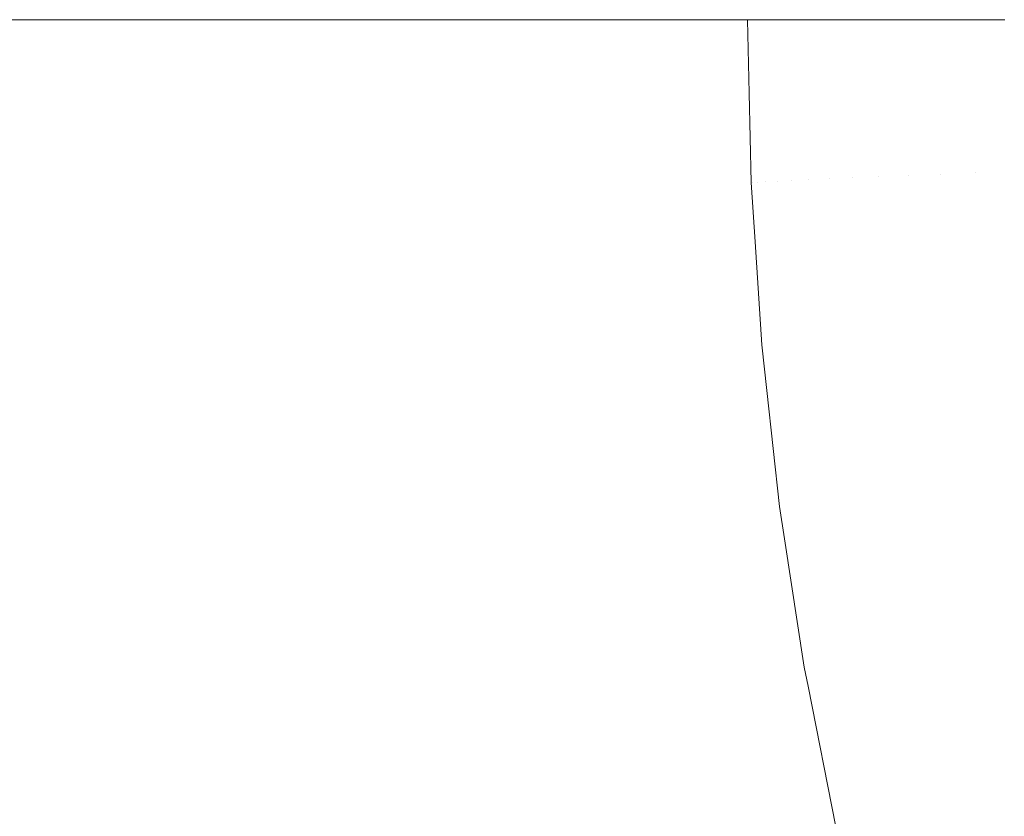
# Model space of a CAD drawing. Header units: centimetres. Extents: x -26 to 27.3, y -25.3 to -23.5.
# Tile 70 of 221: x -8.1565 to -8.1037, y -24.8026 to -24.7599. Entities that reach past the tile are written whole.
import ezdxf

# ---------------------------------------------------------------- set-up
doc = ezdxf.new("R2010")
doc.units = ezdxf.units.CM
doc.header["$LTSCALE"] = 2.54
doc.layers.add('Lucido design-1', color=7, linetype='Continuous')

# ---------------------------------------------------------------- blocks, each defined once
blk = doc.blocks.new('Gruppo-4-1')
at = {"color": 7, "linetype": 'Continuous', "lineweight": 9}
blk.add_3dface([(-25.917482, -23.559888, 1050.422055), (-25.917482, -25.159888, 1050.422055), (27.182518, -25.159888, 1050.422055), (27.182518, -23.559888, 1050.422055)], dxfattribs=at)
for points, invisible_edges in [([(-8.159071, -24.759888, 1049.640897), (-8.156086, -24.759888, 1049.643121), (-8.155859, -24.770296, 1049.643121), (-8.159136, -24.770439, 1049.640676)], 14), ([(-8.155859, -24.770296, 1049.643121), (-8.156086, -24.759888, 1049.643121), (-8.155775, -24.759888, 1049.643374)], 9), ([(-8.155775, -24.759888, 1049.643374), (-8.152912, -24.759888, 1049.645696), (-8.152688, -24.770157, 1049.645696), (-8.155859, -24.770296, 1049.643121)], 14), ([(-8.152688, -24.770157, 1049.645696), (-8.152912, -24.759888, 1049.645696), (-8.152626, -24.759888, 1049.645948)], 9), ([(-8.152626, -24.759888, 1049.645948), (-8.149849, -24.759888, 1049.648395), (-8.149628, -24.770024, 1049.648395), (-8.152688, -24.770157, 1049.645696)], 14), ([(-8.149628, -24.770024, 1049.648395), (-8.149849, -24.759888, 1049.648395), (-8.149581, -24.759888, 1049.648651)], 9), ([(-8.149581, -24.759888, 1049.648651), (-8.146901, -24.759888, 1049.651215), (-8.146683, -24.769895, 1049.651215), (-8.149628, -24.770024, 1049.648395)], 14), ([(-8.146683, -24.769895, 1049.651215), (-8.146901, -24.759888, 1049.651215), (-8.146647, -24.759888, 1049.651479)], 9), ([(-8.146647, -24.759888, 1049.651479), (-8.144073, -24.759888, 1049.65415), (-8.143858, -24.769772, 1049.65415), (-8.146683, -24.769895, 1049.651215)], 14), ([(-8.143858, -24.769772, 1049.65415), (-8.144073, -24.759888, 1049.65415), (-8.143827, -24.759888, 1049.654427)], 9), ([(-8.143827, -24.759888, 1049.654427), (-8.14137, -24.759888, 1049.657194), (-8.141157, -24.769654, 1049.657194), (-8.143858, -24.769772, 1049.65415)], 14), ([(-8.141157, -24.769654, 1049.657194), (-8.14137, -24.759888, 1049.657194), (-8.141128, -24.759888, 1049.65749)], 9), ([(-8.141128, -24.759888, 1049.65749), (-8.138795, -24.759888, 1049.660343), (-8.138584, -24.769542, 1049.660343), (-8.141157, -24.769654, 1049.657194)], 14), ([(-8.138584, -24.769542, 1049.660343), (-8.138795, -24.759888, 1049.660343), (-8.138554, -24.759888, 1049.660664)], 9), ([(-8.138554, -24.759888, 1049.660664), (-8.136318, -24.759888, 1049.66364), (-8.13611, -24.769433, 1049.66364), (-8.138584, -24.769542, 1049.660343)], 14), ([(-8.13611, -24.769433, 1049.66364), (-8.136318, -24.759888, 1049.66364), (-8.136109, -24.759888, 1049.663943)], 9), ([(-8.136109, -24.759888, 1049.663943), (-8.134014, -24.759888, 1049.666981), (-8.133808, -24.769333, 1049.666981), (-8.13611, -24.769433, 1049.66364)], 14), ([(-8.133808, -24.769333, 1049.666981), (-8.134014, -24.759888, 1049.666981), (-8.133799, -24.759888, 1049.667323)], 9), ([(-8.133799, -24.759888, 1049.667323), (-8.13185, -24.759888, 1049.670411), (-8.131646, -24.769239, 1049.670411), (-8.133808, -24.769333, 1049.666981)], 14), ([(-8.131646, -24.769239, 1049.670411), (-8.13185, -24.759888, 1049.670411), (-8.131627, -24.759888, 1049.670798)], 9), ([(-8.131627, -24.759888, 1049.670798), (-8.129829, -24.759888, 1049.673921), (-8.129627, -24.76915, 1049.673921), (-8.131646, -24.769239, 1049.670411)], 14), ([(-8.129627, -24.76915, 1049.673921), (-8.129829, -24.759888, 1049.673921), (-8.129598, -24.759888, 1049.674363)], 9), ([(-8.129598, -24.759888, 1049.674363), (-8.127953, -24.759888, 1049.677507), (-8.127753, -24.769069, 1049.677507), (-8.129627, -24.76915, 1049.673921)], 14), ([(-8.127753, -24.769069, 1049.677507), (-8.127953, -24.759888, 1049.677507), (-8.127715, -24.759888, 1049.67801)], 9), ([(-8.127715, -24.759888, 1049.67801), (-8.126226, -24.759888, 1049.681161), (-8.126027, -24.768993, 1049.681161), (-8.127753, -24.769069, 1049.677507)], 14), ([(-8.126027, -24.768993, 1049.681161), (-8.126226, -24.759888, 1049.681161), (-8.125982, -24.759888, 1049.681736)], 9), ([(-8.125982, -24.759888, 1049.681736), (-8.124649, -24.759888, 1049.684879), (-8.124452, -24.768925, 1049.684879), (-8.126027, -24.768993, 1049.681161)], 14), ([(-8.124452, -24.768925, 1049.684879), (-8.124649, -24.759888, 1049.684879), (-8.124403, -24.759888, 1049.685532)], 9), ([(-8.124403, -24.759888, 1049.685532), (-8.123226, -24.759888, 1049.688652), (-8.12303, -24.768862, 1049.688652), (-8.124452, -24.768925, 1049.684879)], 14), ([(-8.12303, -24.768862, 1049.688652), (-8.123226, -24.759888, 1049.688652), (-8.12298, -24.759888, 1049.689394)], 9), ([(-8.12298, -24.759888, 1049.689394), (-8.121957, -24.759888, 1049.692475), (-8.121762, -24.768807, 1049.692475), (-8.12303, -24.768862, 1049.688652)], 14), ([(-8.121762, -24.768807, 1049.692475), (-8.121957, -24.759888, 1049.692475), (-8.121716, -24.759888, 1049.693315)], 9), ([(-8.121716, -24.759888, 1049.693315), (-8.120844, -24.759888, 1049.696342), (-8.120651, -24.768759, 1049.696342), (-8.121762, -24.768807, 1049.692475)], 14), ([(-8.120651, -24.768759, 1049.696342), (-8.120844, -24.759888, 1049.696342), (-8.120613, -24.759888, 1049.697287)], 9), ([(-8.120613, -24.759888, 1049.697287), (-8.119889, -24.759888, 1049.700245), (-8.119697, -24.768717, 1049.700245), (-8.120651, -24.768759, 1049.696342)], 14), ([(-8.119697, -24.768717, 1049.700245), (-8.119889, -24.759888, 1049.700245), (-8.119675, -24.759888, 1049.701305)], 9), ([(-8.119675, -24.759888, 1049.701305), (-8.119093, -24.759888, 1049.704179), (-8.118901, -24.768682, 1049.704179), (-8.119697, -24.768717, 1049.700245)], 14), ([(-8.118901, -24.768682, 1049.704179), (-8.119093, -24.759888, 1049.704179), (-8.118902, -24.759888, 1049.705362)], 9), ([(-8.118902, -24.759888, 1049.705362), (-8.118456, -24.759888, 1049.708136), (-8.118264, -24.768654, 1049.708136), (-8.118901, -24.768682, 1049.704179)], 14), ([(-8.118264, -24.768654, 1049.708136), (-8.118456, -24.759888, 1049.708136), (-8.118297, -24.759888, 1049.709451)], 9), ([(-8.118297, -24.759888, 1049.709451), (-8.117978, -24.759888, 1049.71211), (-8.117787, -24.768633, 1049.71211), (-8.118264, -24.768654, 1049.708136)], 14), ([(-8.117787, -24.768633, 1049.71211), (-8.117978, -24.759888, 1049.71211), (-8.117862, -24.759888, 1049.713564)], 9), ([(-8.117862, -24.759888, 1049.713564), (-8.11766, -24.759888, 1049.716095), (-8.117469, -24.76862, 1049.716095), (-8.117787, -24.768633, 1049.71211)], 14), ([(-8.117469, -24.76862, 1049.716095), (-8.11766, -24.759888, 1049.716095), (-8.117596, -24.759888, 1049.717696)], 9), ([(-8.117596, -24.759888, 1049.717696), (-8.117502, -24.759888, 1049.720083), (-8.117311, -24.768613, 1049.720083), (-8.117469, -24.76862, 1049.716095)], 14), ([(-8.117502, -24.759888, 1049.720083), (-8.117482, -24.759888, 1049.722055), (-8.117396, -24.763831, 1049.722055)], 8), ([(-8.117396, -24.763831, 1049.722055), (-8.117292, -24.768612, 1049.722055), (-8.117311, -24.768613, 1049.720083), (-8.117502, -24.759888, 1049.720083)], 14), ([(-8.117482, -24.759888, 1049.722055), (-8.117482, -24.759888, 1049.922055), (-8.117396, -24.763831, 1049.922055), (-8.117396, -24.763831, 1049.722055)], 4), ([(-8.117396, -24.763831, 1049.922055), (-8.117482, -24.759888, 1049.922055), (-8.117481, -24.759888, 1049.9226)], 8), ([(-8.117481, -24.759888, 1049.9226), (-8.11729, -24.768612, 1049.9226), (-8.117292, -24.768612, 1049.922055), (-8.117396, -24.763831, 1049.922055)], 11), ([(-8.117192, -24.768608, 1049.92653), (-8.11729, -24.768612, 1049.9226), (-8.117481, -24.759888, 1049.9226), (-8.117417, -24.759888, 1049.92513)], 11), ([(-8.117417, -24.759888, 1049.92513), (-8.117382, -24.759888, 1049.92653), (-8.117192, -24.768608, 1049.92653)], 10), ([(-8.116926, -24.768596, 1049.930605), (-8.117192, -24.768608, 1049.92653), (-8.117382, -24.759888, 1049.92653), (-8.117203, -24.759888, 1049.929275)], 11), ([(-8.117203, -24.759888, 1049.929275), (-8.117116, -24.759888, 1049.930605), (-8.116926, -24.768596, 1049.930605)], 10), ([(-8.116494, -24.768577, 1049.934669), (-8.116926, -24.768596, 1049.930605), (-8.117116, -24.759888, 1049.930605), (-8.116817, -24.759888, 1049.93341)], 11), ([(-8.116817, -24.759888, 1049.93341), (-8.116683, -24.759888, 1049.934669), (-8.116494, -24.768577, 1049.934669)], 10), ([(-8.115895, -24.768551, 1049.938716), (-8.116494, -24.768577, 1049.934669), (-8.116683, -24.759888, 1049.934669), (-8.11626, -24.759888, 1049.93753)], 11), ([(-8.11626, -24.759888, 1049.93753), (-8.116084, -24.759888, 1049.938716), (-8.115895, -24.768551, 1049.938716)], 10), ([(-8.115131, -24.768518, 1049.942739), (-8.115895, -24.768551, 1049.938716), (-8.116084, -24.759888, 1049.938716), (-8.115531, -24.759888, 1049.941627)], 11), ([(-8.115531, -24.759888, 1049.941627), (-8.11532, -24.759888, 1049.942739), (-8.115131, -24.768518, 1049.942739)], 10), ([(-8.114203, -24.768477, 1049.94673), (-8.115131, -24.768518, 1049.942739), (-8.11532, -24.759888, 1049.942739), (-8.114631, -24.759888, 1049.945694)], 11), ([(-8.114631, -24.759888, 1049.945694), (-8.11439, -24.759888, 1049.94673), (-8.114203, -24.768477, 1049.94673)], 10), ([(-8.11311, -24.768429, 1049.950684), (-8.114203, -24.768477, 1049.94673), (-8.11439, -24.759888, 1049.94673), (-8.113562, -24.759888, 1049.949723)], 11), ([(-8.113562, -24.759888, 1049.949723), (-8.113297, -24.759888, 1049.950684), (-8.11311, -24.768429, 1049.950684)], 10), ([(-8.111856, -24.768375, 1049.954592), (-8.11311, -24.768429, 1049.950684), (-8.113297, -24.759888, 1049.950684), (-8.112325, -24.759888, 1049.953707)], 11), ([(-8.112325, -24.759888, 1049.953707), (-8.112041, -24.759888, 1049.954592), (-8.111856, -24.768375, 1049.954592)], 10), ([(-8.11044, -24.768313, 1049.95845), (-8.111856, -24.768375, 1049.954592), (-8.112041, -24.759888, 1049.954592), (-8.110921, -24.759888, 1049.957641)], 11), ([(-8.110921, -24.759888, 1049.957641), (-8.110624, -24.759888, 1049.95845), (-8.11044, -24.768313, 1049.95845)], 10), ([(-8.108867, -24.768244, 1049.962249), (-8.11044, -24.768313, 1049.95845), (-8.110624, -24.759888, 1049.95845), (-8.109353, -24.759888, 1049.961515)], 11), ([(-8.109353, -24.759888, 1049.961515), (-8.109049, -24.759888, 1049.962249), (-8.108867, -24.768244, 1049.962249)], 10), ([(-8.107137, -24.768168, 1049.965983), (-8.108867, -24.768244, 1049.962249), (-8.109049, -24.759888, 1049.962249), (-8.107623, -24.759888, 1049.965325)], 11), ([(-8.107623, -24.759888, 1049.965325), (-8.107317, -24.759888, 1049.965983), (-8.107137, -24.768168, 1049.965983)], 10), ([(-8.105253, -24.768086, 1049.969646), (-8.107137, -24.768168, 1049.965983), (-8.107317, -24.759888, 1049.965983), (-8.105732, -24.759888, 1049.969062)], 11), ([(-8.105732, -24.759888, 1049.969062), (-8.105432, -24.759888, 1049.969646), (-8.105253, -24.768086, 1049.969646)], 10), ([(-8.103218, -24.767997, 1049.973231), (-8.105253, -24.768086, 1049.969646), (-8.105432, -24.759888, 1049.969646), (-8.103686, -24.759888, 1049.97272)], 11), ([(-8.117292, -24.768612, 1049.722055), (-8.117396, -24.763831, 1049.722055), (-8.117396, -24.763831, 1049.922055), (-8.117292, -24.768612, 1049.922055)], 10), ([(-8.106595, -24.776433, 1049.965983), (-8.107137, -24.768168, 1049.965983), (-8.105253, -24.768086, 1049.969646), (-8.104716, -24.776269, 1049.969646)], 15), ([(-8.104716, -24.776269, 1049.969646), (-8.105253, -24.768086, 1049.969646), (-8.103218, -24.767997, 1049.973231), (-8.102687, -24.776091, 1049.973231)], 15), ([(-8.117691, -24.777404, 1049.708136), (-8.118264, -24.768654, 1049.708136), (-8.117787, -24.768633, 1049.71211), (-8.117215, -24.777362, 1049.71211)], 15), ([(-8.117215, -24.777362, 1049.71211), (-8.117787, -24.768633, 1049.71211), (-8.117469, -24.76862, 1049.716095), (-8.116898, -24.777335, 1049.716095)], 15), ([(-8.116898, -24.777335, 1049.716095), (-8.117469, -24.76862, 1049.716095), (-8.117311, -24.768613, 1049.720083), (-8.11674, -24.777321, 1049.720083)], 15), ([(-8.117311, -24.768613, 1049.720083), (-8.117292, -24.768612, 1049.722055), (-8.117082, -24.771806, 1049.722055)], 9), ([(-8.117082, -24.771806, 1049.722055), (-8.116721, -24.777319, 1049.722055), (-8.11674, -24.777321, 1049.720083), (-8.117311, -24.768613, 1049.720083)], 14), ([(-8.117292, -24.768612, 1049.922055), (-8.117082, -24.771806, 1049.922055), (-8.117082, -24.771806, 1049.722055), (-8.117292, -24.768612, 1049.722055)], 10), ([(-8.117082, -24.771806, 1049.922055), (-8.117292, -24.768612, 1049.922055), (-8.11729, -24.768612, 1049.9226)], 10), ([(-8.11672, -24.777319, 1049.9226), (-8.11729, -24.768612, 1049.9226), (-8.117192, -24.768608, 1049.92653), (-8.116621, -24.77731, 1049.92653)], 15), ([(-8.11729, -24.768612, 1049.9226), (-8.11672, -24.777319, 1049.9226), (-8.116721, -24.777319, 1049.922055), (-8.117082, -24.771806, 1049.922055)], 11), ([(-8.116621, -24.77731, 1049.92653), (-8.117192, -24.768608, 1049.92653), (-8.116926, -24.768596, 1049.930605), (-8.116356, -24.777287, 1049.930605)], 15), ([(-8.116356, -24.777287, 1049.930605), (-8.116926, -24.768596, 1049.930605), (-8.116494, -24.768577, 1049.934669), (-8.115925, -24.77725, 1049.934669)], 15), ([(-8.115925, -24.77725, 1049.934669), (-8.116494, -24.768577, 1049.934669), (-8.115895, -24.768551, 1049.938716), (-8.115329, -24.777197, 1049.938716)], 15), ([(-8.115329, -24.777197, 1049.938716), (-8.115895, -24.768551, 1049.938716), (-8.115131, -24.768518, 1049.942739), (-8.114567, -24.777131, 1049.942739)], 15), ([(-8.114567, -24.777131, 1049.942739), (-8.115131, -24.768518, 1049.942739), (-8.114203, -24.768477, 1049.94673), (-8.113641, -24.77705, 1049.94673)], 15), ([(-8.113641, -24.77705, 1049.94673), (-8.114203, -24.768477, 1049.94673), (-8.11311, -24.768429, 1049.950684), (-8.112551, -24.776954, 1049.950684)], 15), ([(-8.112551, -24.776954, 1049.950684), (-8.11311, -24.768429, 1049.950684), (-8.111856, -24.768375, 1049.954592), (-8.1113, -24.776845, 1049.954592)], 15), ([(-8.1113, -24.776845, 1049.954592), (-8.111856, -24.768375, 1049.954592), (-8.11044, -24.768313, 1049.95845), (-8.109889, -24.776721, 1049.95845)], 15), ([(-8.109889, -24.776721, 1049.95845), (-8.11044, -24.768313, 1049.95845), (-8.108867, -24.768244, 1049.962249), (-8.10832, -24.776584, 1049.962249)], 15), ([(-8.10832, -24.776584, 1049.962249), (-8.108867, -24.768244, 1049.962249), (-8.107137, -24.768168, 1049.965983), (-8.106595, -24.776433, 1049.965983)], 15), ([(-8.131034, -24.778571, 1049.670411), (-8.131646, -24.769239, 1049.670411), (-8.129627, -24.76915, 1049.673921), (-8.129021, -24.778395, 1049.673921)], 15), ([(-8.129021, -24.778395, 1049.673921), (-8.129627, -24.76915, 1049.673921), (-8.127753, -24.769069, 1049.677507), (-8.127152, -24.778232, 1049.677507)], 15), ([(-8.127152, -24.778232, 1049.677507), (-8.127753, -24.769069, 1049.677507), (-8.126027, -24.768993, 1049.681161), (-8.125432, -24.778081, 1049.681161)], 15), ([(-8.125432, -24.778081, 1049.681161), (-8.126027, -24.768993, 1049.681161), (-8.124452, -24.768925, 1049.684879), (-8.123861, -24.777944, 1049.684879)], 15), ([(-8.123861, -24.777944, 1049.684879), (-8.124452, -24.768925, 1049.684879), (-8.12303, -24.768862, 1049.688652), (-8.122443, -24.77782, 1049.688652)], 15), ([(-8.122443, -24.77782, 1049.688652), (-8.12303, -24.768862, 1049.688652), (-8.121762, -24.768807, 1049.692475), (-8.121179, -24.777709, 1049.692475)], 15), ([(-8.121179, -24.777709, 1049.692475), (-8.121762, -24.768807, 1049.692475), (-8.120651, -24.768759, 1049.696342), (-8.120071, -24.777612, 1049.696342)], 15), ([(-8.120071, -24.777612, 1049.696342), (-8.120651, -24.768759, 1049.696342), (-8.119697, -24.768717, 1049.700245), (-8.119119, -24.777529, 1049.700245)], 15), ([(-8.119119, -24.777529, 1049.700245), (-8.119697, -24.768717, 1049.700245), (-8.118901, -24.768682, 1049.704179), (-8.118326, -24.77746, 1049.704179)], 15), ([(-8.118326, -24.77746, 1049.704179), (-8.118901, -24.768682, 1049.704179), (-8.118264, -24.768654, 1049.708136), (-8.117691, -24.777404, 1049.708136)], 15), ([(-8.143211, -24.779637, 1049.65415), (-8.143858, -24.769772, 1049.65415), (-8.141157, -24.769654, 1049.657194), (-8.140518, -24.779401, 1049.657194)], 15), ([(-8.140518, -24.779401, 1049.657194), (-8.141157, -24.769654, 1049.657194), (-8.138584, -24.769542, 1049.660343), (-8.137953, -24.779177, 1049.660343)], 15), ([(-8.137953, -24.779177, 1049.660343), (-8.138584, -24.769542, 1049.660343), (-8.13611, -24.769433, 1049.66364), (-8.135485, -24.778961, 1049.66364)], 15), ([(-8.135485, -24.778961, 1049.66364), (-8.13611, -24.769433, 1049.66364), (-8.133808, -24.769333, 1049.666981), (-8.13319, -24.77876, 1049.666981)], 15), ([(-8.13319, -24.77876, 1049.666981), (-8.133808, -24.769333, 1049.666981), (-8.131646, -24.769239, 1049.670411), (-8.131034, -24.778571, 1049.670411)], 15), ([(-8.155179, -24.780684, 1049.643121), (-8.155859, -24.770296, 1049.643121), (-8.152688, -24.770157, 1049.645696), (-8.152017, -24.780407, 1049.645696)], 15), ([(-8.152017, -24.780407, 1049.645696), (-8.152688, -24.770157, 1049.645696), (-8.149628, -24.770024, 1049.648395), (-8.148965, -24.78014, 1049.648395)], 15), ([(-8.148965, -24.78014, 1049.648395), (-8.149628, -24.770024, 1049.648395), (-8.146683, -24.769895, 1049.651215), (-8.146028, -24.779883, 1049.651215)], 15), ([(-8.146028, -24.779883, 1049.651215), (-8.146683, -24.769895, 1049.651215), (-8.143858, -24.769772, 1049.65415), (-8.143211, -24.779637, 1049.65415)], 15), ([(-8.158446, -24.78097, 1049.640676), (-8.159136, -24.770439, 1049.640676), (-8.155859, -24.770296, 1049.643121), (-8.155179, -24.780684, 1049.643121)], 15), ([(-8.116721, -24.777319, 1049.722055), (-8.117082, -24.771806, 1049.722055), (-8.117082, -24.771806, 1049.922055), (-8.116721, -24.777319, 1049.922055)], 10), ([(-8.10741, -24.784892, 1049.962249), (-8.10832, -24.776584, 1049.962249), (-8.106595, -24.776433, 1049.965983), (-8.105693, -24.784666, 1049.965983)], 15), ([(-8.105693, -24.784666, 1049.965983), (-8.106595, -24.776433, 1049.965983), (-8.104716, -24.776269, 1049.969646), (-8.103824, -24.78442, 1049.969646)], 15), ([(-8.103824, -24.78442, 1049.969646), (-8.104716, -24.776269, 1049.969646), (-8.102687, -24.776091, 1049.973231), (-8.101804, -24.784154, 1049.973231)], 15), ([(-8.113627, -24.785711, 1049.942739), (-8.114567, -24.777131, 1049.942739), (-8.113641, -24.77705, 1049.94673), (-8.112705, -24.78559, 1049.94673)], 15), ([(-8.112705, -24.78559, 1049.94673), (-8.113641, -24.77705, 1049.94673), (-8.112551, -24.776954, 1049.950684), (-8.111621, -24.785447, 1049.950684)], 15), ([(-8.111621, -24.785447, 1049.950684), (-8.112551, -24.776954, 1049.950684), (-8.1113, -24.776845, 1049.954592), (-8.110376, -24.785283, 1049.954592)], 15), ([(-8.110376, -24.785283, 1049.954592), (-8.1113, -24.776845, 1049.954592), (-8.109889, -24.776721, 1049.95845), (-8.108972, -24.785098, 1049.95845)], 15), ([(-8.108972, -24.785098, 1049.95845), (-8.109889, -24.776721, 1049.95845), (-8.10832, -24.776584, 1049.962249), (-8.10741, -24.784892, 1049.962249)], 15), ([(-8.120208, -24.786577, 1049.692475), (-8.121179, -24.777709, 1049.692475), (-8.120071, -24.777612, 1049.696342), (-8.119105, -24.786432, 1049.696342)], 15), ([(-8.119105, -24.786432, 1049.696342), (-8.120071, -24.777612, 1049.696342), (-8.119119, -24.777529, 1049.700245), (-8.118158, -24.786307, 1049.700245)], 15), ([(-8.118158, -24.786307, 1049.700245), (-8.119119, -24.777529, 1049.700245), (-8.118326, -24.77746, 1049.704179), (-8.117368, -24.786203, 1049.704179)], 15), ([(-8.117368, -24.786203, 1049.704179), (-8.118326, -24.77746, 1049.704179), (-8.117691, -24.777404, 1049.708136), (-8.116736, -24.78612, 1049.708136)], 15), ([(-8.116736, -24.78612, 1049.708136), (-8.117691, -24.777404, 1049.708136), (-8.117215, -24.777362, 1049.71211), (-8.116263, -24.786058, 1049.71211)], 15), ([(-8.116263, -24.786058, 1049.71211), (-8.117215, -24.777362, 1049.71211), (-8.116898, -24.777335, 1049.716095), (-8.115947, -24.786016, 1049.716095)], 15), ([(-8.115947, -24.786016, 1049.716095), (-8.116898, -24.777335, 1049.716095), (-8.11674, -24.777321, 1049.720083), (-8.11579, -24.785996, 1049.720083)], 15), ([(-8.11674, -24.777321, 1049.720083), (-8.116721, -24.777319, 1049.722055), (-8.116452, -24.779774, 1049.722055)], 9), ([(-8.116452, -24.779774, 1049.722055), (-8.115771, -24.785993, 1049.722055), (-8.11579, -24.785996, 1049.720083), (-8.11674, -24.777321, 1049.720083)], 14), ([(-8.116721, -24.777319, 1049.922055), (-8.116452, -24.779774, 1049.922055), (-8.116452, -24.779774, 1049.722055), (-8.116721, -24.777319, 1049.722055)], 10), ([(-8.116452, -24.779774, 1049.922055), (-8.116721, -24.777319, 1049.922055), (-8.11672, -24.777319, 1049.9226)], 10), ([(-8.11577, -24.785993, 1049.9226), (-8.11672, -24.777319, 1049.9226), (-8.116621, -24.77731, 1049.92653), (-8.115672, -24.78598, 1049.92653)], 15), ([(-8.11672, -24.777319, 1049.9226), (-8.11577, -24.785993, 1049.9226), (-8.115771, -24.785993, 1049.922055), (-8.116452, -24.779774, 1049.922055)], 11), ([(-8.115672, -24.78598, 1049.92653), (-8.116621, -24.77731, 1049.92653), (-8.116356, -24.777287, 1049.930605), (-8.115408, -24.785945, 1049.930605)], 15), ([(-8.115408, -24.785945, 1049.930605), (-8.116356, -24.777287, 1049.930605), (-8.115925, -24.77725, 1049.934669), (-8.114979, -24.785889, 1049.934669)], 15), ([(-8.114979, -24.785889, 1049.934669), (-8.115925, -24.77725, 1049.934669), (-8.115329, -24.777197, 1049.938716), (-8.114385, -24.785811, 1049.938716)], 15), ([(-8.114385, -24.785811, 1049.938716), (-8.115329, -24.777197, 1049.938716), (-8.114567, -24.777131, 1049.942739), (-8.113627, -24.785711, 1049.942739)], 15), ([(-8.126152, -24.78736, 1049.677507), (-8.127152, -24.778232, 1049.677507), (-8.125432, -24.778081, 1049.681161), (-8.12444, -24.787135, 1049.681161)], 15), ([(-8.12444, -24.787135, 1049.681161), (-8.125432, -24.778081, 1049.681161), (-8.123861, -24.777944, 1049.684879), (-8.122877, -24.786929, 1049.684879)], 15), ([(-8.122877, -24.786929, 1049.684879), (-8.123861, -24.777944, 1049.684879), (-8.122443, -24.77782, 1049.688652), (-8.121466, -24.786743, 1049.688652)], 15), ([(-8.121466, -24.786743, 1049.688652), (-8.122443, -24.77782, 1049.688652), (-8.121179, -24.777709, 1049.692475), (-8.120208, -24.786577, 1049.692475)], 15), ([(-8.132162, -24.788151, 1049.666981), (-8.13319, -24.77876, 1049.666981), (-8.131034, -24.778571, 1049.670411), (-8.130016, -24.787869, 1049.670411)], 15), ([(-8.130016, -24.787869, 1049.670411), (-8.131034, -24.778571, 1049.670411), (-8.129021, -24.778395, 1049.673921), (-8.128012, -24.787605, 1049.673921)], 15), ([(-8.128012, -24.787605, 1049.673921), (-8.129021, -24.778395, 1049.673921), (-8.127152, -24.778232, 1049.677507), (-8.126152, -24.78736, 1049.677507)], 15), ([(-8.139454, -24.789111, 1049.657194), (-8.140518, -24.779401, 1049.657194), (-8.137953, -24.779177, 1049.660343), (-8.136902, -24.788775, 1049.660343)], 15), ([(-8.136902, -24.788775, 1049.660343), (-8.137953, -24.779177, 1049.660343), (-8.135485, -24.778961, 1049.66364), (-8.134446, -24.788452, 1049.66364)], 15), ([(-8.134446, -24.788452, 1049.66364), (-8.135485, -24.778961, 1049.66364), (-8.13319, -24.77876, 1049.666981), (-8.132162, -24.788151, 1049.666981)], 15), ([(-8.144938, -24.789833, 1049.651215), (-8.146028, -24.779883, 1049.651215), (-8.143211, -24.779637, 1049.65415), (-8.142135, -24.789464, 1049.65415)], 15), ([(-8.142135, -24.789464, 1049.65415), (-8.143211, -24.779637, 1049.65415), (-8.140518, -24.779401, 1049.657194), (-8.139454, -24.789111, 1049.657194)], 15), ([(-8.150898, -24.790618, 1049.645696), (-8.152017, -24.780407, 1049.645696), (-8.148965, -24.78014, 1049.648395), (-8.147861, -24.790218, 1049.648395)], 15), ([(-8.147861, -24.790218, 1049.648395), (-8.148965, -24.78014, 1049.648395), (-8.146028, -24.779883, 1049.651215), (-8.144938, -24.789833, 1049.651215)], 15), ([(-8.115771, -24.785993, 1049.722055), (-8.116452, -24.779774, 1049.722055), (-8.116452, -24.779774, 1049.922055), (-8.115771, -24.785993, 1049.922055)], 10), ([(-8.157297, -24.79146, 1049.640676), (-8.158446, -24.78097, 1049.640676), (-8.155179, -24.780684, 1049.643121), (-8.154045, -24.791032, 1049.643121)], 15), ([(-8.154045, -24.791032, 1049.643121), (-8.155179, -24.780684, 1049.643121), (-8.152017, -24.780407, 1049.645696), (-8.150898, -24.790618, 1049.645696)], 15), ([(-8.104433, -24.792853, 1049.965983), (-8.105693, -24.784666, 1049.965983), (-8.103824, -24.78442, 1049.969646), (-8.102576, -24.792525, 1049.969646)], 15), ([(-8.102576, -24.792525, 1049.969646), (-8.103824, -24.78442, 1049.969646), (-8.101804, -24.784154, 1049.973231), (-8.10057, -24.792171, 1049.973231)], 15), ([(-8.10769, -24.793427, 1049.95845), (-8.108972, -24.785098, 1049.95845), (-8.10741, -24.784892, 1049.962249), (-8.106139, -24.793153, 1049.962249)], 15), ([(-8.106139, -24.793153, 1049.962249), (-8.10741, -24.784892, 1049.962249), (-8.105693, -24.784666, 1049.965983), (-8.104433, -24.792853, 1049.965983)], 15), ([(-8.111399, -24.794081, 1049.94673), (-8.112705, -24.78559, 1049.94673), (-8.111621, -24.785447, 1049.950684), (-8.110322, -24.793891, 1049.950684)], 15), ([(-8.110322, -24.793891, 1049.950684), (-8.111621, -24.785447, 1049.950684), (-8.110376, -24.785283, 1049.954592), (-8.109085, -24.793673, 1049.954592)], 15), ([(-8.109085, -24.793673, 1049.954592), (-8.110376, -24.785283, 1049.954592), (-8.108972, -24.785098, 1049.95845), (-8.10769, -24.793427, 1049.95845)], 15), ([(-8.115402, -24.794787, 1049.708136), (-8.116736, -24.78612, 1049.708136), (-8.116263, -24.786058, 1049.71211), (-8.114932, -24.794704, 1049.71211)], 15), ([(-8.114932, -24.794704, 1049.71211), (-8.116263, -24.786058, 1049.71211), (-8.115947, -24.786016, 1049.716095), (-8.114619, -24.794649, 1049.716095)], 15), ([(-8.114619, -24.794649, 1049.716095), (-8.115947, -24.786016, 1049.716095), (-8.11579, -24.785996, 1049.720083), (-8.114463, -24.794621, 1049.720083)], 15), ([(-8.11579, -24.785996, 1049.720083), (-8.115771, -24.785993, 1049.722055), (-8.115505, -24.787722, 1049.722055)], 9), ([(-8.115505, -24.787722, 1049.722055), (-8.114444, -24.794618, 1049.722055), (-8.114463, -24.794621, 1049.720083), (-8.11579, -24.785996, 1049.720083)], 14), ([(-8.115771, -24.785993, 1049.922055), (-8.115505, -24.787722, 1049.922055), (-8.115505, -24.787722, 1049.722055), (-8.115771, -24.785993, 1049.722055)], 10), ([(-8.115505, -24.787722, 1049.922055), (-8.115771, -24.785993, 1049.922055), (-8.11577, -24.785993, 1049.9226)], 10), ([(-8.114442, -24.794617, 1049.9226), (-8.11577, -24.785993, 1049.9226), (-8.115672, -24.78598, 1049.92653), (-8.114345, -24.7946, 1049.92653)], 15), ([(-8.11577, -24.785993, 1049.9226), (-8.114442, -24.794617, 1049.9226), (-8.114444, -24.794618, 1049.922055), (-8.115505, -24.787722, 1049.922055)], 11), ([(-8.114345, -24.7946, 1049.92653), (-8.115672, -24.78598, 1049.92653), (-8.115408, -24.785945, 1049.930605), (-8.114083, -24.794554, 1049.930605)], 15), ([(-8.114083, -24.794554, 1049.930605), (-8.115408, -24.785945, 1049.930605), (-8.114979, -24.785889, 1049.934669), (-8.113657, -24.794479, 1049.934669)], 15), ([(-8.113657, -24.794479, 1049.934669), (-8.114979, -24.785889, 1049.934669), (-8.114385, -24.785811, 1049.938716), (-8.113067, -24.794375, 1049.938716)], 15), ([(-8.113067, -24.794375, 1049.938716), (-8.114385, -24.785811, 1049.938716), (-8.113627, -24.785711, 1049.942739), (-8.112314, -24.794242, 1049.942739)], 15), ([(-8.112314, -24.794242, 1049.942739), (-8.113627, -24.785711, 1049.942739), (-8.112705, -24.78559, 1049.94673), (-8.111399, -24.794081, 1049.94673)], 15), ([(-8.1201, -24.795615, 1049.688652), (-8.121466, -24.786743, 1049.688652), (-8.120208, -24.786577, 1049.692475), (-8.118851, -24.795395, 1049.692475)], 15), ([(-8.118851, -24.795395, 1049.692475), (-8.120208, -24.786577, 1049.692475), (-8.119105, -24.786432, 1049.696342), (-8.117755, -24.795202, 1049.696342)], 15), ([(-8.117755, -24.795202, 1049.696342), (-8.119105, -24.786432, 1049.696342), (-8.118158, -24.786307, 1049.700245), (-8.116814, -24.795036, 1049.700245)], 15), ([(-8.116814, -24.795036, 1049.700245), (-8.118158, -24.786307, 1049.700245), (-8.117368, -24.786203, 1049.704179), (-8.11603, -24.794897, 1049.704179)], 15), ([(-8.11603, -24.794897, 1049.704179), (-8.117368, -24.786203, 1049.704179), (-8.116736, -24.78612, 1049.708136), (-8.115402, -24.794787, 1049.708136)], 15), ([(-8.123055, -24.796136, 1049.681161), (-8.12444, -24.787135, 1049.681161), (-8.122877, -24.786929, 1049.684879), (-8.121502, -24.795862, 1049.684879)], 15), ([(-8.121502, -24.795862, 1049.684879), (-8.122877, -24.786929, 1049.684879), (-8.121466, -24.786743, 1049.688652), (-8.1201, -24.795615, 1049.688652)], 15), ([(-8.128593, -24.797113, 1049.670411), (-8.130016, -24.787869, 1049.670411), (-8.128012, -24.787605, 1049.673921), (-8.126603, -24.796762, 1049.673921)], 15), ([(-8.126603, -24.796762, 1049.673921), (-8.128012, -24.787605, 1049.673921), (-8.126152, -24.78736, 1049.677507), (-8.124756, -24.796436, 1049.677507)], 15), ([(-8.124756, -24.796436, 1049.677507), (-8.126152, -24.78736, 1049.677507), (-8.12444, -24.787135, 1049.681161), (-8.123055, -24.796136, 1049.681161)], 15), ([(-8.132993, -24.797888, 1049.66364), (-8.134446, -24.788452, 1049.66364), (-8.132162, -24.788151, 1049.666981), (-8.130725, -24.797488, 1049.666981)], 15), ([(-8.130725, -24.797488, 1049.666981), (-8.132162, -24.788151, 1049.666981), (-8.130016, -24.787869, 1049.670411), (-8.128593, -24.797113, 1049.670411)], 15), ([(-8.114444, -24.794618, 1049.722055), (-8.115505, -24.787722, 1049.722055), (-8.115505, -24.787722, 1049.922055), (-8.114444, -24.794618, 1049.922055)], 10), ([(-8.135433, -24.798319, 1049.660343), (-8.136902, -24.788775, 1049.660343), (-8.134446, -24.788452, 1049.66364), (-8.132993, -24.797888, 1049.66364)], 15), ([(-8.140631, -24.799235, 1049.65415), (-8.142135, -24.789464, 1049.65415), (-8.139454, -24.789111, 1049.657194), (-8.137969, -24.798766, 1049.657194)], 15), ([(-8.137969, -24.798766, 1049.657194), (-8.139454, -24.789111, 1049.657194), (-8.136902, -24.788775, 1049.660343), (-8.135433, -24.798319, 1049.660343)], 15), ([(-8.143416, -24.799726, 1049.651215), (-8.144938, -24.789833, 1049.651215), (-8.142135, -24.789464, 1049.65415), (-8.140631, -24.799235, 1049.65415)], 15), ([(-8.149336, -24.80077, 1049.645696), (-8.150898, -24.790618, 1049.645696), (-8.147861, -24.790218, 1049.648395), (-8.146319, -24.800238, 1049.648395)], 15), ([(-8.146319, -24.800238, 1049.648395), (-8.147861, -24.790218, 1049.648395), (-8.144938, -24.789833, 1049.651215), (-8.143416, -24.799726, 1049.651215)], 15), ([(-8.152462, -24.801321, 1049.643121), (-8.154045, -24.791032, 1049.643121), (-8.150898, -24.790618, 1049.645696), (-8.149336, -24.80077, 1049.645696)], 15), ([(-8.155691, -24.801891, 1049.640676), (-8.157297, -24.79146, 1049.640676), (-8.154045, -24.791032, 1049.643121), (-8.152462, -24.801321, 1049.643121)], 15), ([(-8.15902, -24.802478, 1049.638366), (-8.160648, -24.791901, 1049.638366), (-8.157297, -24.79146, 1049.640676), (-8.155691, -24.801891, 1049.640676)], 15), ([(-8.104508, -24.801351, 1049.962249), (-8.106139, -24.793153, 1049.962249), (-8.104433, -24.792853, 1049.965983), (-8.102817, -24.800976, 1049.965983)], 15), ([(-8.102817, -24.800976, 1049.965983), (-8.104433, -24.792853, 1049.965983), (-8.102576, -24.792525, 1049.969646), (-8.100976, -24.800568, 1049.969646)], 15), ([(-8.107429, -24.801998, 1049.954592), (-8.109085, -24.793673, 1049.954592), (-8.10769, -24.793427, 1049.95845), (-8.106046, -24.801692, 1049.95845)], 15), ([(-8.106046, -24.801692, 1049.95845), (-8.10769, -24.793427, 1049.95845), (-8.106139, -24.793153, 1049.962249), (-8.104508, -24.801351, 1049.962249)], 15), ([(-8.109723, -24.802507, 1049.94673), (-8.111399, -24.794081, 1049.94673), (-8.110322, -24.793891, 1049.950684), (-8.108655, -24.80227, 1049.950684)], 15), ([(-8.108655, -24.80227, 1049.950684), (-8.110322, -24.793891, 1049.950684), (-8.109085, -24.793673, 1049.954592), (-8.107429, -24.801998, 1049.954592)], 15), ([(-8.112384, -24.803097, 1049.930605), (-8.114083, -24.794554, 1049.930605), (-8.113657, -24.794479, 1049.934669), (-8.111961, -24.803003, 1049.934669)], 15), ([(-8.111961, -24.803003, 1049.934669), (-8.113657, -24.794479, 1049.934669), (-8.113067, -24.794375, 1049.938716), (-8.111377, -24.802873, 1049.938716)], 15), ([(-8.111377, -24.802873, 1049.938716), (-8.113067, -24.794375, 1049.938716), (-8.112314, -24.794242, 1049.942739), (-8.11063, -24.802708, 1049.942739)], 15), ([(-8.11063, -24.802708, 1049.942739), (-8.112314, -24.794242, 1049.942739), (-8.111399, -24.794081, 1049.94673), (-8.109723, -24.802507, 1049.94673)], 15), ([(-8.116024, -24.803904, 1049.696342), (-8.117755, -24.795202, 1049.696342), (-8.116814, -24.795036, 1049.700245), (-8.115092, -24.803697, 1049.700245)], 15), ([(-8.115092, -24.803697, 1049.700245), (-8.116814, -24.795036, 1049.700245), (-8.11603, -24.794897, 1049.704179), (-8.114314, -24.803525, 1049.704179)], 15), ([(-8.114314, -24.803525, 1049.704179), (-8.11603, -24.794897, 1049.704179), (-8.115402, -24.794787, 1049.708136), (-8.113692, -24.803387, 1049.708136)], 15), ([(-8.113692, -24.803387, 1049.708136), (-8.115402, -24.794787, 1049.708136), (-8.114932, -24.794704, 1049.71211), (-8.113225, -24.803283, 1049.71211)], 15), ([(-8.113225, -24.803283, 1049.71211), (-8.114932, -24.794704, 1049.71211), (-8.114619, -24.794649, 1049.716095), (-8.112915, -24.803214, 1049.716095)], 15), ([(-8.112915, -24.803214, 1049.716095), (-8.114619, -24.794649, 1049.716095), (-8.114463, -24.794621, 1049.720083), (-8.11276, -24.80318, 1049.720083)], 15), ([(-8.114463, -24.794621, 1049.720083), (-8.114444, -24.794618, 1049.722055), (-8.114241, -24.795637, 1049.722055)], 9), ([(-8.114241, -24.795637, 1049.722055), (-8.112741, -24.803176, 1049.722055), (-8.11276, -24.80318, 1049.720083), (-8.114463, -24.794621, 1049.720083)], 14), ([(-8.114241, -24.795637, 1049.922055), (-8.114444, -24.794618, 1049.922055), (-8.114442, -24.794617, 1049.9226)], 10), ([(-8.114444, -24.794618, 1049.922055), (-8.114241, -24.795637, 1049.922055), (-8.114241, -24.795637, 1049.722055), (-8.114444, -24.794618, 1049.722055)], 10), ([(-8.11274, -24.803176, 1049.9226), (-8.114442, -24.794617, 1049.9226), (-8.114345, -24.7946, 1049.92653), (-8.112643, -24.803154, 1049.92653)], 15), ([(-8.114442, -24.794617, 1049.9226), (-8.11274, -24.803176, 1049.9226), (-8.112741, -24.803176, 1049.922055), (-8.114241, -24.795637, 1049.922055)], 11), ([(-8.112643, -24.803154, 1049.92653), (-8.114345, -24.7946, 1049.92653), (-8.114083, -24.794554, 1049.930605), (-8.112384, -24.803097, 1049.930605)], 15), ([(-8.118349, -24.804419, 1049.688652), (-8.1201, -24.795615, 1049.688652), (-8.118851, -24.795395, 1049.692475), (-8.11711, -24.804144, 1049.692475)], 15), ([(-8.11711, -24.804144, 1049.692475), (-8.118851, -24.795395, 1049.692475), (-8.117755, -24.795202, 1049.696342), (-8.116024, -24.803904, 1049.696342)], 15), ([(-8.121278, -24.805068, 1049.681161), (-8.123055, -24.796136, 1049.681161), (-8.121502, -24.795862, 1049.684879), (-8.119739, -24.804727, 1049.684879)], 15), ([(-8.119739, -24.804727, 1049.684879), (-8.121502, -24.795862, 1049.684879), (-8.1201, -24.795615, 1049.688652), (-8.118349, -24.804419, 1049.688652)], 15), ([(-8.112741, -24.803176, 1049.722055), (-8.114241, -24.795637, 1049.722055), (-8.114241, -24.795637, 1049.922055), (-8.112741, -24.803176, 1049.922055)], 10), ([(-8.124795, -24.805848, 1049.673921), (-8.126603, -24.796762, 1049.673921), (-8.124756, -24.796436, 1049.677507), (-8.122964, -24.805442, 1049.677507)], 15), ([(-8.122964, -24.805442, 1049.677507), (-8.124756, -24.796436, 1049.677507), (-8.123055, -24.796136, 1049.681161), (-8.121278, -24.805068, 1049.681161)], 15), ([(-8.128882, -24.806754, 1049.666981), (-8.130725, -24.797488, 1049.666981), (-8.128593, -24.797113, 1049.670411), (-8.126769, -24.806286, 1049.670411)], 15), ([(-8.126769, -24.806286, 1049.670411), (-8.128593, -24.797113, 1049.670411), (-8.126603, -24.796762, 1049.673921), (-8.124795, -24.805848, 1049.673921)], 15), ([(-8.131131, -24.807253, 1049.66364), (-8.132993, -24.797888, 1049.66364), (-8.130725, -24.797488, 1049.666981), (-8.128882, -24.806754, 1049.666981)], 15), ([(-8.133549, -24.807789, 1049.660343), (-8.135433, -24.798319, 1049.660343), (-8.132993, -24.797888, 1049.66364), (-8.131131, -24.807253, 1049.66364)], 15), ([(-8.136063, -24.808346, 1049.657194), (-8.137969, -24.798766, 1049.657194), (-8.135433, -24.798319, 1049.660343), (-8.133549, -24.807789, 1049.660343)], 15), ([(-8.141463, -24.809543, 1049.651215), (-8.143416, -24.799726, 1049.651215), (-8.140631, -24.799235, 1049.65415), (-8.138702, -24.808931, 1049.65415)], 15), ([(-8.138702, -24.808931, 1049.65415), (-8.140631, -24.799235, 1049.65415), (-8.137969, -24.798766, 1049.657194), (-8.136063, -24.808346, 1049.657194)], 15), ([(-8.144341, -24.810181, 1049.648395), (-8.146319, -24.800238, 1049.648395), (-8.143416, -24.799726, 1049.651215), (-8.141463, -24.809543, 1049.651215)], 15), ([(-8.147332, -24.810844, 1049.645696), (-8.149336, -24.80077, 1049.645696), (-8.146319, -24.800238, 1049.648395), (-8.144341, -24.810181, 1049.648395)], 15), ([(-8.150431, -24.811531, 1049.643121), (-8.152462, -24.801321, 1049.643121), (-8.149336, -24.80077, 1049.645696), (-8.147332, -24.810844, 1049.645696)], 15), ([(-8.153632, -24.812241, 1049.640676), (-8.155691, -24.801891, 1049.640676), (-8.152462, -24.801321, 1049.643121), (-8.150431, -24.811531, 1049.643121)], 15), ([(-8.104043, -24.809877, 1049.95845), (-8.106046, -24.801692, 1049.95845), (-8.104508, -24.801351, 1049.962249), (-8.102521, -24.809469, 1049.962249)], 15), ([(-8.102521, -24.809469, 1049.962249), (-8.104508, -24.801351, 1049.962249), (-8.102817, -24.800976, 1049.965983), (-8.100849, -24.809021, 1049.965983)], 15), ([(-8.156932, -24.812973, 1049.638366), (-8.15902, -24.802478, 1049.638366), (-8.155691, -24.801891, 1049.640676), (-8.153632, -24.812241, 1049.640676)], 15), ([(-8.105411, -24.810243, 1049.954592), (-8.107429, -24.801998, 1049.954592), (-8.106046, -24.801692, 1049.95845), (-8.104043, -24.809877, 1049.95845)], 15), ([(-8.107681, -24.810852, 1049.94673), (-8.109723, -24.802507, 1049.94673), (-8.108655, -24.80227, 1049.950684), (-8.106624, -24.810569, 1049.950684)], 15), ([(-8.106624, -24.810569, 1049.950684), (-8.108655, -24.80227, 1049.950684), (-8.107429, -24.801998, 1049.954592), (-8.105411, -24.810243, 1049.954592)], 15), ([(-8.108579, -24.811092, 1049.942739), (-8.11063, -24.802708, 1049.942739), (-8.109723, -24.802507, 1049.94673), (-8.107681, -24.810852, 1049.94673)], 15)]:
    blk.add_3dface(points, dxfattribs=dict(at, invisible_edges=invisible_edges))

msp = doc.modelspace()

# ---------------------------------------------------------------- block references
at = {"layer": 'Lucido design-1', "color": 7}
msp.add_blockref('Gruppo-4-1', (0, 0), dxfattribs=at)

doc.saveas('drawing.dxf')
